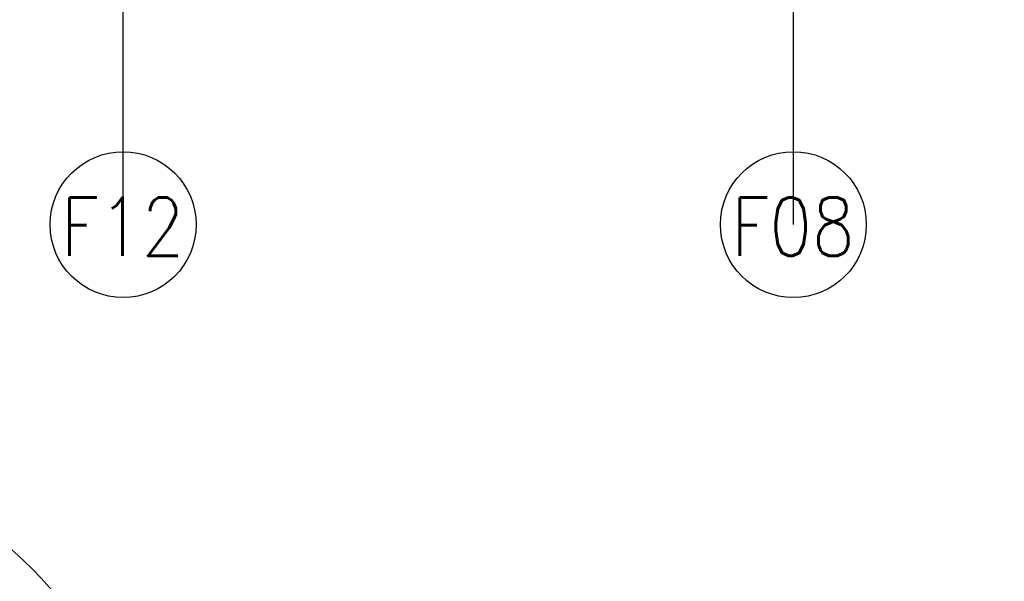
# Model space of a CAD drawing. Header units: millimetres. Extents: x 256680 to 410391, y -77299 to -22623.
# Tile 179 of 202: x 370364 to 371376, y -27449 to -26871. Entities that reach past the tile are written whole.
import ezdxf

# ---------------------------------------------------------------- set-up
doc = ezdxf.new("R2010")
doc.units = ezdxf.units.MM
doc.header["$LTSCALE"] = 2.5
for name, color, linetype, lineweight in [('ELEVATION 4', 157, 'Continuous', 9), ('FURNITURES', 30, 'Continuous', 15), ('HATCH LIGHT', 250, 'Continuous', 0), ('HATCH MEDIUM', 251, 'Continuous', 5), ('ROOM TEXT', 7, 'Continuous', 5)]:
    doc.layers.add(name, color=color, linetype=linetype, lineweight=lineweight)
doc.styles.add('MTEXT', font='romans.shx', dxfattribs={"width": 0.85})
doc.styles.get("Standard").update_dxf_attribs({"font": 'GOTHIC.TTF'})
doc.dimstyles.new('AJKD_30', dxfattribs={"dimscale": 30, "dimtxt": 2, "dimasz": 1, "dimexe": 0.8, "dimexo": 0.8, "dimgap": 0.5, "dimtad": 1, "dimdec": 0, "dimzin": 0, "dimdsep": 46, "dimtxsty": 'Standard', "dimblk": 'ARCHTICK', "dimcen": 0.125, "dimclrd": 251, "dimclre": 251, "dimclrt": 42, "dimadec": 0, "dimazin": 0, "dimtfac": 1, "dimtdec": 0, "dimtix": 1, "dimtmove": 0, "dimatfit": 3, "dimfxl": 1, "dimtolj": 1, "dimtzin": 0, "dimarcsym": 1})

# ---------------------------------------------------------------- blocks, each defined once
blk = doc.blocks.new('t')
blk.add_circle((119721.4, -21429.1), 773.5)
blk = doc.blocks.new('_ArchTick')
at = {"color": 0, "linetype": 'ByBlock', "const_width": 0.15}
blk.add_lwpolyline([(-0.5, -0.5), (0.5, 0.5)], dxfattribs=at)

msp = doc.modelspace()

# ---------------------------------------------------------------- hatches: boundary and pattern name
at = {"layer": 'HATCH LIGHT', "true_color": 0x636466}
h = msp.add_hatch(dxfattribs=at)
h.set_pattern_fill('ANSI32', color=251, scale=6)
h.set_pattern_definition([(45, (300231.21, -46725.026), (-40.411153, 40.411153), []), (45, (300258.15, -46725.026), (-40.411153, 40.411153), [])])
h.paths.add_polyline_path([(377374.1, -32590), (377180.1, -32638.8), (377361.6, -33359.7), (364809, -33359.6, -0.000263), (364794.5, -33559.6), (377618.3, -33559.7)])
h.paths.add_polyline_path([(365222.9, -25157.1), (365022.9, -25157.1, -0.011972), (364541.6, -34256), (364742.2, -34256, 0.01196)])
h.paths.add_polyline_path([(365206.6, -25697.6), (374885.5, -26046.6, 0.003501), (375379.6, -26800.6), (375547.2, -26691.5), (374997.1, -25850.5), (365212.8, -25497.7, -0.000262)])

# ---------------------------------------------------------------- linework, layer by layer
at = {"layer": 'FURNITURES'}
msp.add_arc((372317.7, -26754.5), 2715, 224.5735, 353.9316, dxfattribs=at)

# ---------------------------------------------------------------- block references
at = {"layer": 'HATCH MEDIUM', "xscale": -0.6936824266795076, "yscale": 0.6936824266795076, "zscale": 0.6936824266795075, "rotation": 87.935187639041}
msp.add_blockref('t', (358134.6, 55714.7), dxfattribs=at)

# ---------------------------------------------------------------- texts
at = {"layer": 'ROOM TEXT', "char_height": 60, "attachment_point": 1, "style": 'MTEXT'}
for s, insert in [('\\A1;\\pxqc;F12', (370384.3, -27053.7, 0.2)), ('\\A1;\\pxqc;F08', (371073.3, -27053.7, 0.2))]:
    msp.add_mtext_dynamic_manual_height_columns(s, width=170.917, gutter_width=1.8, heights=[0], dxfattribs=dict(at, insert=insert))

# ---------------------------------------------------------------- leaders
at = {"layer": 'ELEVATION 4'}
for points in [[(370470.4, -27081.7), (370470.4, -26565.7)], [(371159.3, -27081.7), (371159.4, -26565.7)]]:
    msp.add_leader(points, dimstyle='AJKD_30', override={"dimasz": 5, "dimgap": 0.5, "dimtad": 0, "dimldrblk": 'DotBlank', "dimfxl": 0.18, "dimfxlon": 1, "dimarcsym": 2}, dxfattribs=at)

doc.saveas('drawing.dxf')
